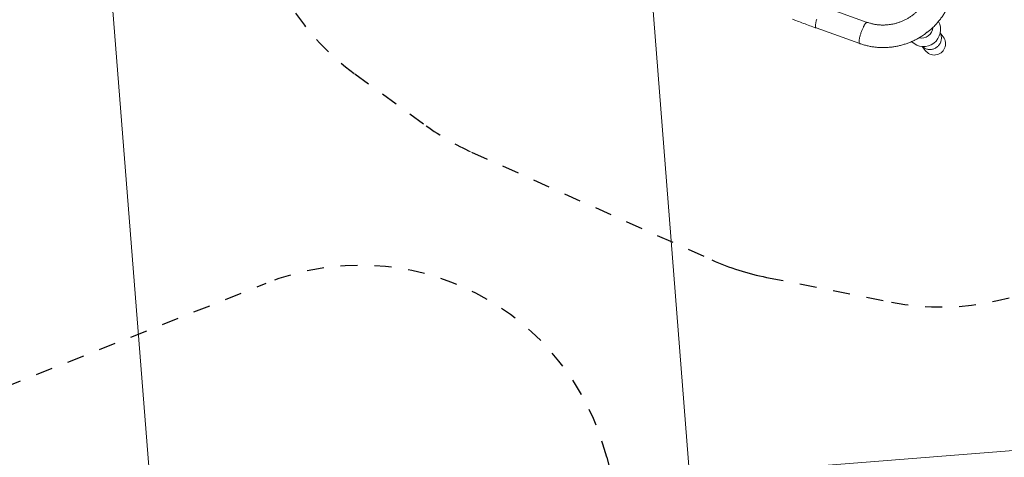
# Model space of a CAD drawing. Extents: x 5459245 to 5462690, y 5971016 to 5972523.
# Tile 171 of 198: x 5462451.56 to 5462457.36, y 5972215.19 to 5972217.77. Entities that reach past the tile are written whole.
import ezdxf

# ---------------------------------------------------------------- set-up
doc = ezdxf.new("R2010")
doc.units = 0
doc.linetypes.add('8', pattern=[0.5, 0.25, -0.25])
for name, color, linetype, lineweight in [('! DB - Obrzeże betonowe 8x30', 7, 'CONTINUOUS', 30), ('A_MAŁA ARCHITEKTURA', 195, 'CONTINUOUS', 9), ('A_PROJEKTY TOWARZYSZĄCE', 7, 'CONTINUOUS', 20)]:
    doc.layers.add(name, color=color, linetype=linetype, lineweight=lineweight)
doc.layers.add('ADT CCTV', color=102, linetype='CONTINUOUS')

# ---------------------------------------------------------------- blocks, each defined once
blk = doc.blocks.new('A$C792F184C')
at = {"layer": '! DB - Obrzeże betonowe 8x30', "const_width": 0.1}
blk.add_lwpolyline([(13.3729, 124.6663, 0.104169), (-5.1664, 75.9739), (-5.5269, 73.4873), (-5.8293, 70.9742), (-6.0733, 68.4563), (-6.2611, 65.9352), (-6.3953, 63.4122), (-6.478, 60.8891), (-6.5117, 58.3673), (-6.4987, 55.8483), (-6.4412, 53.3337), (-6.3417, 50.8249), (-6.2031, 48.3351), (-2.9844, -2.4039)], format="xyb", dxfattribs=at)
blk = doc.blocks.new('A$C43995eb0')
at = {"layer": 'A_MAŁA ARCHITEKTURA', "linetype": '8', "lineweight": 25, "ltscale": 2}
for p, q in [((-988.6, 1128), (257.4, 2220.3)), ((257.4, -2220.3), (-988.6, -1128))]:
    blk.add_line(p, q, dxfattribs=at)
blk.add_arc((0.1, 0), 1500, 131.23765, 228.76235, dxfattribs=at)
blk = doc.blocks.new('A$C8d9de67b')
at = {"layer": 'A_MAŁA ARCHITEKTURA', "linetype": 'Continuous'}
for p, q in [((2878.7, 66.5), (2848.7, 66.5)), ((2848.7, -66.5), (2878.7, -66.5)), ((2540.5, -239.7), (2312.4, -390.1)), ((2385.6, -501.1), (2613.7, -350.7))]:
    blk.add_line(p, q, dxfattribs=at)
at = {"layer": 'A_MAŁA ARCHITEKTURA', "linetype": '8', "lineweight": 25, "ltscale": 2}
for p, q in [((3386.3, -1618.6), (3945.9, -1117.4)), ((1750.5, -2564.9), (3110.4, -1814.4)), ((968.8, -2838), (1465.3, -2685.8))]:
    blk.add_line(p, q, dxfattribs=at)
at = {"layer": 'A_MAŁA ARCHITEKTURA', "linetype": 'Continuous', "flags": 128}
for points in [[(2849.4, 65.6), (2850.9, 65.4), (2855.5, 64.3), (2860, 62.9), (2864.4, 61.2), (2868.7, 59.1), (2872.8, 56.8), (2876.8, 54.1), (2880.5, 51.1), (2884, 47.9), (2887.3, 44.4), (2890.3, 40.6), (2893.1, 36.7), (2895.6, 32.5), (2897.7, 28.2), (2899.6, 23.8), (2901.1, 19.2), (2902.3, 14.5), (2903.2, 9.7), (2903.7, 4.9), (2903.8, 0), (2903.7, -4.9), (2903.2, -9.7), (2902.3, -14.5), (2901.1, -19.2), (2899.6, -23.8), (2897.7, -28.2), (2895.6, -32.5), (2893.1, -36.7), (2890.3, -40.6), (2887.3, -44.4), (2884, -47.9), (2880.5, -51.1), (2876.8, -54.1), (2872.8, -56.8), (2868.7, -59.1), (2864.4, -61.2), (2860, -62.9), (2855.5, -64.3), (2850.9, -65.4), (2849.4, -65.6)], [(2559.9, -295.2), (2557.4, -291.1), (2555, -287), (2552.8, -283), (2550.6, -279), (2548.7, -275.2), (2546.8, -271.4), (2545.2, -267.7), (2543.7, -264.2), (2542.4, -260.9), (2541.2, -257.8), (2540.3, -254.8), (2539.5, -252.1), (2539, -249.6), (2538.6, -247.3), (2538.5, -245.3), (2538.6, -243.6), (2538.9, -242.1), (2539.3, -240.9), (2540, -240), (2540.5, -239.7)], [(2559.9, -295.2), (2562.4, -299.3), (2565.1, -303.4), (2567.8, -307.4), (2570.5, -311.3), (2573.3, -315.2), (2576.1, -319), (2579, -322.6), (2581.8, -326.1), (2584.5, -329.5), (2587.3, -332.6), (2590, -335.6), (2592.6, -338.3), (2595.1, -340.8), (2597.6, -343.1), (2599.9, -345.1), (2602.1, -346.8), (2604.2, -348.3), (2606.1, -349.4), (2607.9, -350.3), (2609.5, -350.9), (2610.9, -351.2), (2612.2, -351.2), (2613.3, -350.9), (2613.7, -350.7)], [(2346.5, -467.4), (2349.3, -471.1), (2352.1, -474.7), (2354.9, -478.1), (2357.7, -481.4), (2360.4, -484.4), (2363.1, -487.3), (2365.7, -489.9), (2368.2, -492.3), (2370.5, -494.5), (2372.8, -496.3), (2375, -498), (2377, -499.3), (2378.8, -500.3), (2380.5, -501.1), (2382.1, -501.6), (2383.4, -501.7), (2384.6, -501.6), (2385.6, -501.1), (2385.6, -501.1)]]:
    blk.add_lwpolyline(points, dxfattribs=at)
at = {"layer": 'A_MAŁA ARCHITEKTURA', "linetype": '8', "lineweight": 25, "ltscale": 2}
for centre, start, end in [((2945.2, 0), 311.84475, 48.15525), ((1025.7, -1251.6), 287.04252, 298.89359), ((529.1, -1403.9), 244.85128, 287.04252)]:
    blk.add_arc(centre, 1500, start, end, dxfattribs=at)
at = {"layer": 'A_MAŁA ARCHITEKTURA', "linetype": 'Continuous'}
for centre, radius, start, end in [((2774, 0), 100, 278.32036, 81.70032), ((2878.7, 0), 66.5, 270, 90), ((2751.2, 0), 68.7, 311.82155, 48.16764)]:
    blk.add_arc(centre, radius, start, end, dxfattribs=at)
at = {"layer": 'A_MAŁA ARCHITEKTURA', "linetype": '8', "lineweight": 25, "ltscale": 2000}
blk.add_arc((2385.6, -501.1), 1500, 298.89359, 311.84475, dxfattribs=at)
at = {"layer": 'A_MAŁA ARCHITEKTURA', "linetype": 'Continuous'}
for points, knots in [([(2799.6, 17.9), (2799.5, 20.6), (2799.2, 27.2), (2798.4, 37.6), (2797.2, 49.1), (2795.8, 60.5), (2794, 71.8), (2791.9, 83.1), (2789.5, 94.3), (2786.9, 105.5), (2783.9, 116.6), (2780.6, 127.6), (2777, 138.5), (2773.2, 149.3), (2769, 159.9), (2764.6, 170.5), (2759.9, 180.9), (2754.9, 191.2), (2749.7, 201.3), (2744.1, 211.3), (2738.3, 221.1), (2732.3, 230.8), (2726, 240.3), (2719.4, 249.6), (2712.6, 258.7), (2705.5, 267.6), (2698.3, 276.3), (2690.7, 284.8), (2683, 293.1), (2675, 301.1), (2666.9, 308.9), (2658.5, 316.5), (2649.9, 323.9), (2641.1, 331), (2632.2, 337.8), (2623, 344.4), (2616.8, 348.6), (2613.7, 350.7)], [0, 0, 0, 0, 0.020871, 0.049712, 0.078553, 0.107394, 0.136233, 0.165072, 0.193909, 0.222745, 0.251579, 0.28041, 0.30924, 0.338067, 0.366892, 0.395713, 0.424531, 0.453346, 0.482158, 0.510965, 0.539769, 0.568568, 0.597363, 0.626154, 0.654939, 0.68372, 0.712496, 0.741267, 0.770032, 0.798792, 0.827547, 0.856296, 0.88504, 0.913778, 0.94251, 0.971237, 1, 1, 1, 1]), ([(2540.5, 239.7), (2541.7, 238.9), (2545.4, 236.4), (2551.6, 232), (2558.9, 226.4), (2566, 220.6), (2573, 214.6), (2579.7, 208.3), (2586.3, 201.8), (2592.6, 195), (2598.7, 188), (2604.6, 180.9), (2610.2, 173.5), (2615.7, 165.9), (2620.8, 158.2), (2625.8, 150.3), (2630.4, 142.2), (2634.8, 134), (2639, 125.6), (2642.8, 117), (2646.4, 108.4), (2649.7, 99.6), (2652.8, 90.7), (2655.5, 81.8), (2658, 72.7), (2660.1, 63.5), (2662, 54.3), (2663.6, 45), (2664.9, 35.7), (2665.9, 26.3), (2666.6, 16.9), (2667, 7.5), (2667, -1.9), (2666.8, -11.3), (2666.3, -20.7), (2665.5, -30.1), (2664.4, -39.5), (2663, -48.8), (2661.3, -58), (2659.3, -67.2), (2657, -76.3), (2654.4, -85.4), (2651.6, -94.3), (2648.4, -103.2), (2645, -111.9), (2641.3, -120.5), (2637.3, -128.9), (2633.1, -137.3), (2628.6, -145.4), (2623.8, -153.4), (2618.8, -161.3), (2613.6, -168.9), (2608.1, -176.4), (2602.3, -183.7), (2596.4, -190.8), (2590.2, -197.6), (2583.8, -204.3), (2577.2, -210.7), (2570.3, -216.9), (2563.3, -222.9), (2556.1, -228.6), (2548.9, -233.9), (2543.6, -237.6), (2540.8, -239.4), (2540.5, -239.7)], [0, 0, 0, 0, 0.0078567, 0.0244686, 0.041075, 0.0576731, 0.0742628, 0.0908442, 0.1074173, 0.1239823, 0.1405393, 0.1570885, 0.1736301, 0.1901643, 0.2066914, 0.2232117, 0.2397254, 0.256233, 0.2727346, 0.2892306, 0.3057214, 0.3222073, 0.3386887, 0.355166, 0.3716394, 0.3881094, 0.4045763, 0.4210405, 0.4375024, 0.4539624, 0.4704208, 0.486878, 0.5033343, 0.5197903, 0.536246, 0.552702, 0.5691585, 0.5856159, 0.6020747, 0.6185351, 0.6349977, 0.6514627, 0.6679306, 0.6844017, 0.7008764, 0.7173551, 0.7338382, 0.750326, 0.7668189, 0.7833172, 0.7998214, 0.8163317, 0.8328485, 0.8493721, 0.8659028, 0.8824408, 0.8989865, 0.9155399, 0.9321015, 0.9486712, 0.9652492, 0.9818357, 0.9975688, 1, 1, 1, 1]), ([(2797.7, 0), (2797.7, 0), (2798.2, 2.1), (2799, 6.2), (2799.7, 12.1), (2799.6, 16), (2799.6, 17.9)], [0, 0, 0, 0, 0.002304, 0.3437039, 0.6850993, 1, 1, 1, 1]), ([(2613.7, -350.7), (2615.5, -349.5), (2620.4, -346.2), (2628.3, -340.7), (2637.3, -333.9), (2646.2, -326.9), (2654.8, -319.7), (2663.3, -312.2), (2671.5, -304.5), (2679.6, -296.6), (2687.4, -288.4), (2695, -280), (2702.4, -271.4), (2709.6, -262.6), (2716.5, -253.6), (2723.1, -244.3), (2729.6, -235), (2735.7, -225.4), (2741.6, -215.6), (2747.3, -205.7), (2752.6, -195.7), (2757.7, -185.4), (2762.6, -175.1), (2767.1, -164.6), (2771.4, -154), (2775.4, -143.2), (2779.1, -132.4), (2782.5, -121.5), (2785.6, -110.4), (2788.4, -99.3), (2790.9, -88.1), (2793.1, -76.8), (2795, -65.5), (2796.6, -54.1), (2797.9, -42.7), (2798.9, -31.3), (2799.4, -23.3), (2799.6, -19.1), (2799.6, -18.7)], [0, 0, 0, 0, 0.016539, 0.045306, 0.074076, 0.102852, 0.131633, 0.16042, 0.189212, 0.218009, 0.246813, 0.275621, 0.304435, 0.333255, 0.36208, 0.39091, 0.419745, 0.448585, 0.47743, 0.50628, 0.535134, 0.563993, 0.592855, 0.621722, 0.650593, 0.679467, 0.708345, 0.737226, 0.76611, 0.794997, 0.823887, 0.852778, 0.881672, 0.910568, 0.939466, 0.968365, 0.997265, 1, 1, 1, 1]), ([(2799.5, -18.7), (2799.6, -18), (2799.7, -15.5), (2799.5, -11.1), (2798.9, -5.6), (2798.2, -1.9), (2797.7, 0), (2797.7, 0)], [0, 0, 0, 0, 0.11528, 0.406373, 0.702086, 0.997801, 1, 1, 1, 1]), ([(2260.5, -580.9), (2266.4, -577.3), (2283.3, -566.8), (2311.2, -549.3), (2344.1, -528.3), (2368.8, -512.2), (2382.6, -503.1), (2385.6, -501.1)], [0, 0, 0, 0, 0.139443, 0.402605, 0.665769, 0.928934, 1, 1, 1, 1])]:
    blk.add_open_spline(points, degree=3, knots=knots, dxfattribs=at)
blk = doc.blocks.new('A770198')
at = {"layer": 'ADT CCTV', "color": 140, "lineweight": 9}
for p, q in [((7.7854, 37.289), (7.7646, 0.7774)), ((0.6888, 25.4336), (22.2337, 25.4213)), ((0.173, 22.2589), (26.1018, 22.2441))]:
    blk.add_line(p, q, dxfattribs=at)
blk.add_arc((30, 19.0421), 30, 140.60054, 219.40054, dxfattribs=at)
blk = doc.blocks.new('G$CFAE608CC')
at = {"layer": 'ADT CCTV', "rotation": 90}
blk.add_blockref('A770198', (38.0838, 0), dxfattribs=at)

msp = doc.modelspace()

# ---------------------------------------------------------------- block references
at = {"layer": 'A_MAŁA ARCHITEKTURA', "xscale": 0.001, "yscale": 0.001, "zscale": 0.001}
for name, p, rotation in [('A$C8d9de67b', (5462455.2223, 5972219.927), 306.9280860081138), ('A$C43995eb0', (5462453.5658, 5972214.8187), 242.9301705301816)]:
    msp.add_blockref(name, p, dxfattribs=dict(at, rotation=rotation))
at = {"layer": 'A_PROJEKTY TOWARZYSZĄCE'}
msp.add_blockref('A$C792F184C', (5462461.0209, 5972101.9454), dxfattribs=at)
at = {"layer": 'ADT CCTV', "rotation": 184.5356804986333}
msp.add_blockref('G$CFAE608CC', (5462467.5094, 5972223.8305), dxfattribs=at)

doc.saveas('drawing.dxf')
